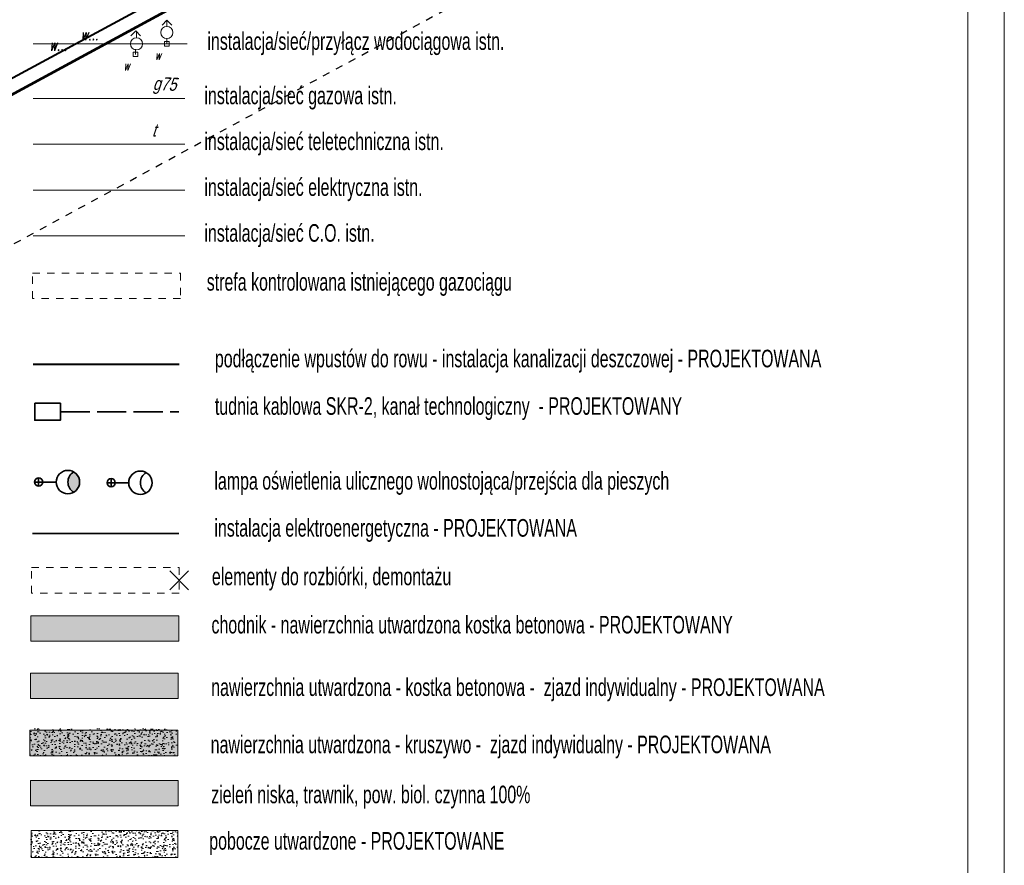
# Model space of a CAD drawing. Header units: metres. Extents: x 7437397 to 7437781, y 5556608 to 5556944.
# Tile 55 of 58: x 7437714 to 7437781, y 5556683 to 5556740. Entities that reach past the tile are written whole.
import ezdxf
from ezdxf.enums import TextEntityAlignment as Align

# ---------------------------------------------------------------- set-up
doc = ezdxf.new("R2010")
doc.units = ezdxf.units.M
doc.header["$MEASUREMENT"] = 0
for name, pattern in [('0.5_0.5', [1.5, 0.5, -0.5, 0.5]), ('314-500', [2.5, 2, -0.5]), ('GUZ', [10, 5, -5]), ('PTRW01_01-500', [1, 0.5, -0.5])]:
    doc.linetypes.add(name, pattern=pattern)
doc.layers.get('0').update_dxf_attribs({"color": 250, "lineweight": 5})
for name, color, linetype, lineweight in [('_PROJ_WYMIARY', 7, 'Continuous', 9), ('_PROJ_ZAGOSPODAROWANIE', 7, 'Continuous', 13), ('_TABELKA', 7, 'Continuous', 15), ('ARCH_0', 7, 'Continuous', 13), ('ARCH_HATCH', 7, 'Continuous', 13), ('ARCH_TITLE', 7, 'Continuous', 0), ('D_odwodnienie liniowe_wpust', 36, 'Continuous', 30), ('Elektryka_kanalizacja_technologiczna', 240, '314-500', 35), ('Elektryka_oswietlenie_zewnetrzne', 1, 'Continuous', 35), ('Elektryka_studzienki', 1, 'Continuous', 35), ('ELEKTRYKA_TRASY', 1, 'Continuous', 35), ('GAZ', 50, 'Continuous', 30), ('MPZP', 250, 'Continuous', 5), ('SZNPP_111', 7, 'Continuous', 0), ('UEEPO_585', 7, 'Continuous', 0), ('UGGPO_583', 7, 'Continuous', 0), ('UTTPO_586', 7, 'Continuous', 0), ('UWWPO_581', 7, 'Continuous', 0), ('Warstwa 1', 250, 'Continuous', 5), ('Warstwa 2', 250, 'Continuous', 5), ('Warstwa1Kanalizacja deszczowa', 34, 'Continuous', 40)]:
    doc.layers.add(name, color=color, linetype=linetype, lineweight=lineweight)
doc.layers.add('PB', color=9, linetype='Continuous')
doc.styles.add('DROGI', font='arial.ttf', dxfattribs={"width": 0.55, "height": 1.25})
doc.styles.add('romans_1', font='romans.shx', dxfattribs={"width": 0.7, "oblique": 14, "height": 0.7})
doc.styles.add('romans_2', font='romans.shx', dxfattribs={"width": 0.7, "oblique": 14, "height": 0.85})
doc.styles.add('Style-WORKING_1250 I 0.26180', font='WORKING_1250.shx', dxfattribs={"oblique": 15})
doc.linetypes.add('KTOK05_01-500', pattern='A,3.75,[13,dgnlstyle-rozp_2015.shx,S=0.002778,R=0,X=0,Y=0],3.75', length=7.5)

# ---------------------------------------------------------------- blocks, each defined once
blk = doc.blocks.new('wyci')
at = {"color": 1, "linetype": 'Continuous', "lineweight": 13, "flags": 128}
for points in [[(4544150.2, 5410499.56), (4544147.63, 5410502.13)], [(4544147.63, 5410499.56), (4544150.2, 5410502.13)]]:
    blk.add_lwpolyline(points, dxfattribs=at)
blk = doc.blocks.new('slup_oswietleniowy_3')
h = blk.add_hatch(color=256)
h.dxf.hatch_style = 1
h.paths.add_polyline_path([(3, -0.866, 0.267949), (3.5, 0, 0.267949), (3, 0.866, 0.57735)])
for p, q in [((-0.35, 0), (1.5, 0)), ((0, 0.35), (0, -0.35))]:
    blk.add_line(p, q)
for centre, radius in [((2.5, 0), 1), ((0, 0), 0.35)]:
    blk.add_circle(centre, radius)
blk.add_arc((3.5, 0), 1, 120, 240)
blk = doc.blocks.new('slup_oswietleniowy_4')
for p, q in [((-0.35, 0), (1.5, 0)), ((0, 0.35), (0, -0.35))]:
    blk.add_line(p, q)
for centre, radius in [((2.5, 0), 1), ((0, 0), 0.35)]:
    blk.add_circle(centre, radius)
blk.add_arc((3.5, 0), 1, 120, 240)

msp = doc.modelspace()

# ---------------------------------------------------------------- hatches: boundary and pattern name
at = {"layer": '_PROJ_ZAGOSPODAROWANIE'}
h = msp.add_hatch(dxfattribs=at)
h.set_pattern_fill('AR-CONC', color=250, scale=0.1, style=0)
h.set_pattern_definition([(50, (6534195.59966, 5547086.8004), (0.7172601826, -0.062752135), [0.075, -0.825]), (355, (6534195.59966, 5547086.8004), (-0.1387513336, 0.7521921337), [0.06, -0.66]), (100.45144446, (6534195.6594, 5547086.79514), (0.57850884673, 0.68943999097), [0.063740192, -0.701142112]), (46.1842, (6534195.5997, 5547087.0004), (1.0672413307, -0.1655192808), [0.1125, -1.2375]), (96.63563549, (6534195.6886, 5547086.9866), (0.9346619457, 0.9741186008), [0.095610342, -1.05171376]), (351.18416399, (6534195.5997, 5547087.0004), (0.934661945, 0.9741186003), [0.09, -0.990000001]), (21, (6534195.69966, 5547086.9504), (0.5969070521, -0.40261889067), [0.075, -0.825]), (326, (6534195.69966, 5547086.9504), (0.2433153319, 0.72515004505), [0.06, -0.66]), (71.45144474, (6534195.7494, 5547086.9168), (0.84022237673, 0.3225311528), [0.06374019, -0.701142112]), (37.5, (6534195.59966, 5547086.80037), (0.01215985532, 0.33289385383), [0, -0.652, 0, -0.67, 0, -0.6625]), (7.5, (6534195.59966, 5547086.80037), (0.26306953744, 0.39441171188), [0, -0.382, 0, -0.637, 0, -0.2525]), (327.5, (6534195.37666, 5547086.80037), (0.53382243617, -0.022554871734), [0, -0.25, 0, -0.78, 0, -1.035]), (317.5, (6534195.27666, 5547086.80037), (0.58318616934, 0.10010498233), [0, -0.325, 0, -0.518, 0, -0.735])])
h.paths.add_polyline_path([(7437714.705, 5556691.879), (7437724.727, 5556691.879), (7437724.727, 5556690.029), (7437714.705, 5556690.029)])
h = msp.add_hatch(dxfattribs=at)
h.set_pattern_fill('AR-CONC', color=251, scale=0.1, style=0)
h.set_pattern_definition([(50, (6534195.67805, 5547079.8555), (0.7172601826, -0.062752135), [0.075, -0.825]), (355, (6534195.67805, 5547079.8555), (-0.1387513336, 0.7521921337), [0.06, -0.66]), (100.45144446, (6534195.7378, 5547079.85026), (0.57850884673, 0.68943999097), [0.063740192, -0.701142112]), (46.1842, (6534195.67805, 5547080.0555), (1.0672413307, -0.1655192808), [0.1125, -1.2375]), (96.63563549, (6534195.767, 5547080.0417), (0.9346619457, 0.9741186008), [0.095610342, -1.05171376]), (351.18416399, (6534195.678, 5547080.0555), (0.934661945, 0.9741186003), [0.09, -0.990000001]), (21, (6534195.77805, 5547080.0055), (0.5969070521, -0.40261889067), [0.075, -0.825]), (326, (6534195.77805, 5547080.0055), (0.2433153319, 0.72515004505), [0.06, -0.66]), (71.45144474, (6534195.8278, 5547079.9719), (0.84022237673, 0.3225311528), [0.06374019, -0.701142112]), (37.5, (6534195.67805, 5547079.85549), (0.01215985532, 0.33289385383), [0, -0.652, 0, -0.67, 0, -0.6625]), (7.5, (6534195.67805, 5547079.8555), (0.26306953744, 0.39441171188), [0, -0.382, 0, -0.637, 0, -0.2525]), (327.5, (6534195.45505, 5547079.85549), (0.53382243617, -0.022554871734), [0, -0.25, 0, -0.78, 0, -1.035]), (317.5, (6534195.35505, 5547079.8555), (0.58318616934, 0.10010498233), [0, -0.325, 0, -0.518, 0, -0.735])])
h.paths.add_polyline_path([(7437714.784, 5556684.934), (7437724.805, 5556684.934), (7437724.805, 5556683.085), (7437714.784, 5556683.085)])
at = {"layer": 'ARCH_HATCH', "linetype": 'Continuous', "lineweight": 25, "true_color": 0x97999b}
h = msp.add_hatch(color=253, dxfattribs=at)
h.dxf.hatch_style = 1
h.paths.add_polyline_path([(7437714.775, 5556699.582), (7437724.875, 5556699.582), (7437724.875, 5556697.844), (7437714.775, 5556697.844)])
at = {"layer": 'ARCH_HATCH', "linetype": 'Continuous', "lineweight": 35, "true_color": 0x75787b}
h = msp.add_hatch(color=8, dxfattribs=at)
h.dxf.hatch_style = 1
h.paths.add_polyline_path([(7437724.84, 5556695.675), (7437724.84, 5556693.937), (7437714.74, 5556693.937), (7437714.74, 5556695.675)])
h = msp.add_hatch(color=8, dxfattribs=at)
h.dxf.hatch_style = 1
h.paths.add_polyline_path([(7437724.805, 5556691.768), (7437724.805, 5556690.029), (7437714.705, 5556690.029), (7437714.705, 5556691.768)])
at = {"layer": 'ARCH_HATCH', "linetype": 'Continuous', "lineweight": 35}
h = msp.add_hatch(color=62, dxfattribs=at)
h.dxf.hatch_style = 1
h.paths.add_polyline_path([(7437724.84, 5556688.351), (7437724.84, 5556686.612), (7437714.74, 5556686.612), (7437714.74, 5556688.351)])

# ---------------------------------------------------------------- linework, layer by layer
at = {"layer": '_PROJ_ZAGOSPODAROWANIE', "color": 10, "linetype": '0.5_0.5'}
msp.add_lwpolyline([(7437714.806, 5556702.875), (7437724.906, 5556702.875), (7437724.906, 5556701.137), (7437714.806, 5556701.137)], close=True, dxfattribs=at)
at = {"layer": '_PROJ_ZAGOSPODAROWANIE', "color": 251}
msp.add_lwpolyline([(7437714.784, 5556684.934), (7437724.805, 5556684.934), (7437724.805, 5556683.085), (7437714.784, 5556683.085)], close=True, dxfattribs=at)
at = {"layer": '_TABELKA', "color": 7}
for points in [[(7437781.258, 5556832.776), (7437417.541, 5556832.776), (7437417.541, 5556622.776), (7437781.258, 5556622.776)], [(7437778.758, 5556830.276), (7437420.041, 5556830.276), (7437420.041, 5556625.276), (7437778.758, 5556625.276)]]:
    msp.add_lwpolyline(points, close=True, dxfattribs=at)
at = {"layer": 'ARCH_TITLE', "color": 7, "linetype": 'Continuous'}
for points in [[(7437714.775, 5556699.582), (7437724.875, 5556699.582), (7437724.875, 5556697.844), (7437714.775, 5556697.844)], [(7437714.74, 5556695.675), (7437724.84, 5556695.675), (7437724.84, 5556693.937), (7437714.74, 5556693.937)], [(7437714.705, 5556691.768), (7437724.805, 5556691.768), (7437724.805, 5556690.029), (7437714.705, 5556690.029)], [(7437714.74, 5556688.351), (7437724.84, 5556688.351), (7437724.84, 5556686.612), (7437714.74, 5556686.612)]]:
    msp.add_lwpolyline(points, close=True, dxfattribs=at)
at = {"layer": 'D_odwodnienie liniowe_wpust'}
msp.add_line((7437714.928, 5556716.766), (7437724.91, 5556716.766), dxfattribs=at)
at = {"layer": 'Elektryka_kanalizacja_technologiczna', "lineweight": 35}
msp.add_line((7437716.791, 5556713.521), (7437724.881, 5556713.521), dxfattribs=at)
at = {"layer": 'Elektryka_studzienki'}
msp.add_lwpolyline([(7437715.041, 5556714.101), (7437716.791, 5556714.101), (7437716.791, 5556712.941), (7437715.041, 5556712.941)], close=True, dxfattribs=at)
at = {"layer": 'ELEKTRYKA_TRASY', "lineweight": 35}
msp.add_line((7437714.893, 5556705.204), (7437724.875, 5556705.204), dxfattribs=at)
at = {"layer": 'GAZ', "linetype": '0.5_0.5', "lineweight": 20}
msp.add_lwpolyline([(7437714.893, 5556722.987), (7437724.993, 5556722.987), (7437724.993, 5556721.249), (7437714.893, 5556721.249)], close=True, dxfattribs=at)
at = {"layer": 'MPZP', "color": 212, "linetype": 'KTOK05_01-500', "lineweight": 40, "flags": 128}
msp.add_lwpolyline([(7437495.183, 5556636.991), (7437534.91, 5556646.91), (7437607.002, 5556679.825), (7437691.32, 5556724.349), (7437761.13, 5556762.033)], dxfattribs=at)
at = {"layer": 'PB', "color": 5, "linetype": 'GUZ', "lineweight": 5}
for p, q in [((7437724.062, 5556740.242, 136.481), (7437723.732, 5556739.911, 136.481)), ((7437724.062, 5556739.828, 136.481), (7437724.062, 5556740.242, 136.481)), ((7437724.062, 5556740.242, 136.481), (7437724.393, 5556739.911, 136.481)), ((7437721.931, 5556739.522), (7437721.6, 5556739.191)), ((7437721.931, 5556739.522), (7437722.262, 5556739.191)), ((7437721.991, 5556739.049), (7437721.991, 5556739.462)), ((7437724.054, 5556738.635), (7437724.054, 5556739.001)), ((7437721.923, 5556737.915, -136.481), (7437721.923, 5556738.282, -136.481))]:
    msp.add_line(p, q, dxfattribs=at)
at = {"layer": 'PB', "lineweight": 5}
for p, q in [((7437724.209, 5556738.79), (7437723.899, 5556738.79)), ((7437723.899, 5556738.79), (7437723.899, 5556738.48)), ((7437724.209, 5556738.48), (7437724.209, 5556738.79)), ((7437723.899, 5556738.48), (7437724.209, 5556738.48)), ((7437722.078, 5556738.07, -136.481), (7437721.768, 5556738.07, -136.481)), ((7437721.768, 5556738.07, -136.481), (7437721.768, 5556737.76, -136.481)), ((7437721.768, 5556737.76, -136.481), (7437722.078, 5556737.76, -136.481)), ((7437722.078, 5556737.76, -136.481), (7437722.078, 5556738.07, -136.481))]:
    msp.add_line(p, q, dxfattribs=at)
at = {"layer": 'PB', "color": 5, "lineweight": 5}
for centre in [(7437724.062, 5556739.415, 136.481), (7437721.991, 5556738.635)]:
    msp.add_circle(centre, 0.414, dxfattribs=at)
at = {"layer": 'SZNPP_111', "color": 6, "linetype": 'Continuous', "lineweight": 9}
msp.add_line((7437714.928, 5556725.519), (7437725.298, 5556725.519), dxfattribs=at)
at = {"layer": 'UEEPO_585', "color": 1, "linetype": 'Continuous', "lineweight": 13}
msp.add_line((7437714.928, 5556728.648), (7437725.298, 5556728.648), dxfattribs=at)
at = {"layer": 'UGGPO_583', "color": 2, "linetype": 'Continuous', "lineweight": 18}
msp.add_line((7437714.928, 5556734.905), (7437725.298, 5556734.905), dxfattribs=at)
at = {"layer": 'UTTPO_586', "color": 40, "linetype": 'Continuous', "lineweight": 18}
msp.add_line((7437714.928, 5556731.777), (7437725.298, 5556731.777), dxfattribs=at)
at = {"layer": 'UWWPO_581', "color": 5, "linetype": 'Continuous'}
msp.add_line((7437725.448, 5556738.635), (7437714.928, 5556738.635), dxfattribs=at)
at = {"layer": 'Warstwa 1', "color": 207, "linetype": 'Continuous', "lineweight": 53, "true_color": 0x6e1e6e, "flags": 128}
msp.add_lwpolyline([(7437466.384, 5556694.725), (7437479.253, 5556654.299), (7437507.556, 5556623.548), (7437507.556, 5556623.548), (7437761.553, 5556761.255), (7437724.258, 5556829.774), (7437466.384, 5556694.725)], close=True, dxfattribs=at)
at = {"layer": 'Warstwa 2', "color": 5, "linetype": 'PTRW01_01-500', "lineweight": 30, "flags": 128}
msp.add_lwpolyline([(7437497.381, 5556607.746), (7437776.307, 5556758.981), (7437676.21, 5556943.59), (7437397.285, 5556792.356), (7437497.381, 5556607.746)], close=True, dxfattribs=at)
at = {"layer": 'Warstwa1Kanalizacja deszczowa'}
msp.add_line((7437714.928, 5556716.766), (7437724.91, 5556716.766), dxfattribs=at)

# ---------------------------------------------------------------- block references
at = {"layer": 'ARCH_0', "lineweight": 30, "xscale": 0.5, "yscale": 0.5, "zscale": 0.5}
msp.add_blockref('wyci', (5165650.448, 2851451.584), dxfattribs=at)
at = {"layer": 'Elektryka_oswietlenie_zewnetrzne', "linetype": 'Continuous', "xscale": 0.8, "yscale": 0.8, "zscale": 0.001}
msp.add_blockref('slup_oswietleniowy_3', (7437715.301, 5556708.717), dxfattribs=at)
at = {"layer": 'Elektryka_oswietlenie_zewnetrzne', "xscale": 0.8, "yscale": 0.8, "zscale": 0.8}
msp.add_blockref('slup_oswietleniowy_4', (7437720.254, 5556708.67), dxfattribs=at)

# ---------------------------------------------------------------- texts
at = {"layer": '_PROJ_WYMIARY', "style": 'DROGI', "width": 0.65}
for s, p in [('instalacja/sieć/przyłącz wodociągowa istn.', (7437726.829, 5556738.223)), ('instalacja/sieć gazowa istn.', (7437726.625, 5556734.511)), ('instalacja/sieć teletechniczna istn.', (7437726.625, 5556731.382)), ('instalacja/sieć elektryczna istn.', (7437726.625, 5556728.254)), ('instalacja/sieć C.O. istn.', (7437726.625, 5556725.125)), ('strefa kontrolowana istniejącego gazociągu', (7437726.784, 5556721.785)), ('podłączenie wpustów do rowu - instalacja kanalizacji deszczowej - PROJEKTOWANA', (7437727.341, 5556716.552)), ('tudnia kablowa SKR-2, kanał technologiczny  - PROJEKTOWANY', (7437727.341, 5556713.308)), ('lampa oświetlenia ulicznego wolnostojąca/przejścia dla pieszych', (7437727.306, 5556708.202)), ('instalacja elektroenergetyczna - PROJEKTOWANA', (7437727.306, 5556704.99)), ('elementy do rozbiórki, demontażu', (7437727.137, 5556701.673)), ('chodnik - nawierzchnia utwardzona kostka betonowa - PROJEKTOWANY', (7437727.106, 5556698.38)), ('nawierzchnia utwardzona - kostka betonowa -  zjazd indywidualny - PROJEKTOWANA', (7437727.088, 5556694.113)), ('nawierzchnia utwardzona - kruszywo -  zjazd indywidualny - PROJEKTOWANA', (7437727.053, 5556690.206)), ('zieleń niska, trawnik, pow. biol. czynna 100%%%', (7437727.088, 5556686.789)), ('pobocze utwardzone - PROJEKTOWANE ', (7437726.956, 5556683.62))]:
    msp.add_text(s, height=1.2, dxfattribs=at).set_placement(p)
at = {"layer": 'PB', "linetype": 'Continuous', "lineweight": 5, "style": 'romans_2', "oblique": 14, "width": 0.7}
for p in [(7437718.767, 5556738.65), (7437716.636, 5556737.93, -136.481)]:
    msp.add_text('w...', height=0.7896, dxfattribs=at).set_placement(p, align=Align.BOTTOM_CENTER)
at = {"layer": 'PB', "lineweight": 5, "style": 'romans_1', "oblique": 14, "width": 0.7}
for p in [(7437723.227, 5556737.541), (7437721.096, 5556736.821, -136.481)]:
    msp.add_text('w', height=0.658, dxfattribs=at).set_placement(p)
at = {"layer": 'UGGPO_583', "color": 2, "linetype": 'Continuous', "lineweight": 9, "style": 'Style-WORKING_1250 I 0.26180', "oblique": 15, "width": 0.8}
msp.add_text('g75', height=0.9, rotation=357.36656, dxfattribs=at).set_placement((7437723.093, 5556735.493))
at = {"layer": 'UTTPO_586', "color": 40, "linetype": 'Continuous', "lineweight": 9, "style": 'Style-WORKING_1250 I 0.26180', "oblique": 15, "width": 0.8}
msp.add_text('t', height=0.9, rotation=356.70267, dxfattribs=at).set_placement((7437723.03, 5556732.312))

doc.saveas('drawing.dxf')
